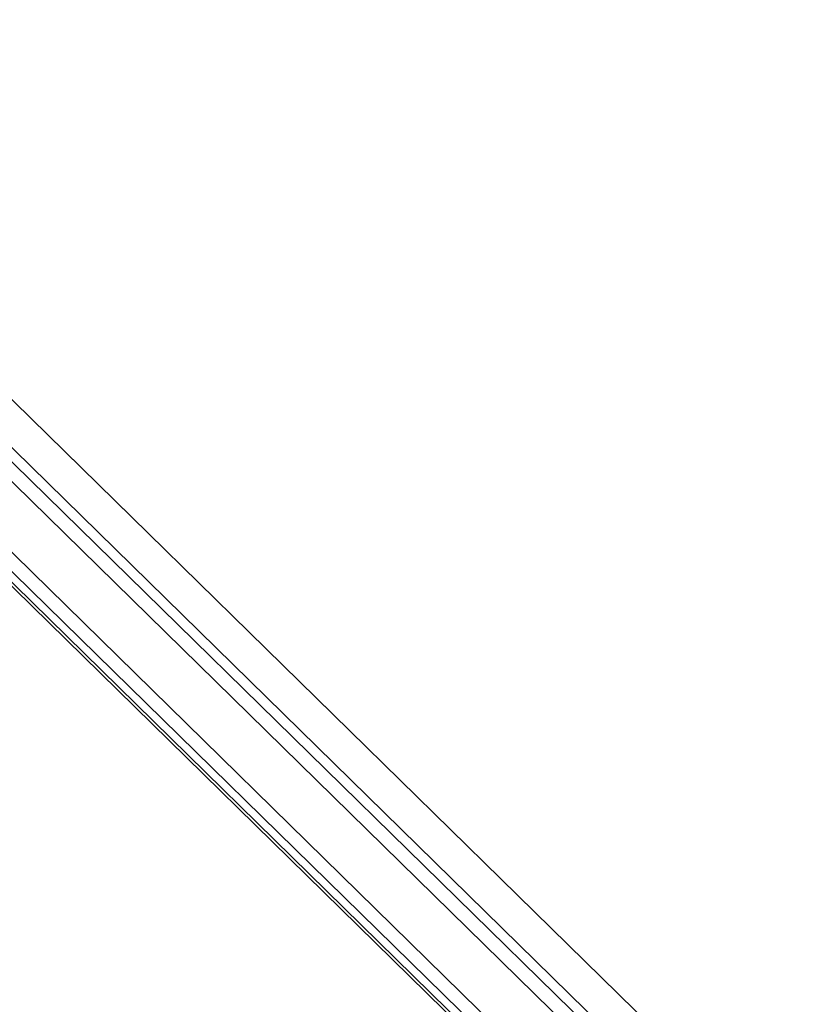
# Model space of a CAD drawing. Extents: x 0 to 594, y 0 to 420.
# Tile 102 of 110: x 510.49 to 515.34, y 146.66 to 152.8. Entities that reach past the tile are written whole.
import ezdxf

# ---------------------------------------------------------------- set-up
doc = ezdxf.new("R2010")
doc.units = 0
doc.header["$LTSCALE"] = 32.67
doc.layers.get('0').update_dxf_attribs({"linetype": 'CONTINUOUS'})
doc.layers.add('ROUNDS', color=7, linetype='CONTINUOUS')

msp = doc.modelspace()

# ---------------------------------------------------------------- linework, layer by layer
at = {"color": 7, "linetype": 'CONTINUOUS'}
for p, q in [((500.0631, 159.6461), (528.55, 131.7258)), ((501.0515, 159.6303), (529.4298, 131.8166))]:
    msp.add_line(p, q, dxfattribs=at)
at = {"color": 9, "linetype": 'CONTINUOUS'}
for p, q in [((500.7526, 159.6242), (529.222, 131.7212)), ((500.6765, 159.608), (529.1629, 131.6882))]:
    msp.add_line(p, q, dxfattribs=at)
at = {"layer": 'ROUNDS', "color": 7, "linetype": 'CONTINUOUS'}
for p, q in [((500.5422, 159.6181), (529.1243, 131.6046)), ((528.3036, 131.7805), (507.7613, 151.9141)), ((507.8782, 151.8668), (528.4624, 131.6921))]:
    msp.add_line(p, q, dxfattribs=at)
at = {"layer": 'ROUNDS', "color": 9, "linetype": 'CONTINUOUS'}
msp.add_line((528.2755, 131.7824), (507.7331, 151.9161), dxfattribs=at)

doc.saveas('drawing.dxf')
